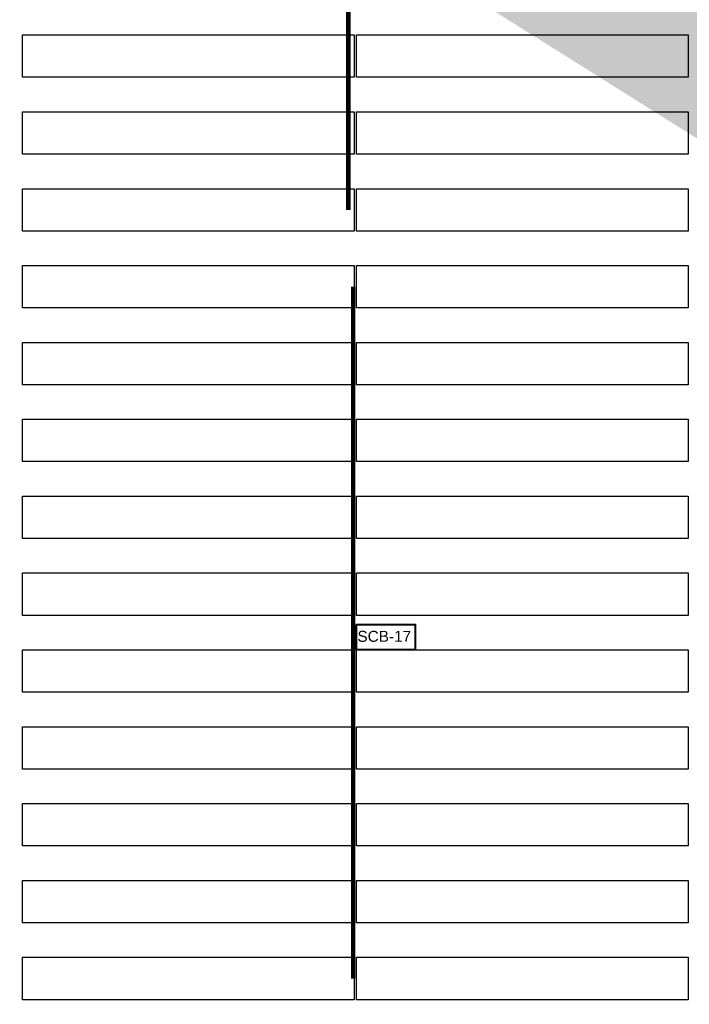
# Model space of a CAD drawing. Header units: inches. Extents: x 727810 to 1461440, y 2714588 to 5435005.
# Tile 102 of 233: x 728824 to 728885, y 2716036 to 2716125. Entities that reach past the tile are written whole.
import ezdxf

# ---------------------------------------------------------------- set-up
doc = ezdxf.new("R2010")
doc.units = ezdxf.units.IN
doc.header["$MEASUREMENT"] = 0
for name, color, linetype in [('Inverter Room', 7, 'Continuous'), ('Mundra 335', 7, 'Continuous'), ('SCB', 7, 'Continuous'), ('tranch', 7, 'Continuous')]:
    doc.layers.add(name, color=color, linetype=linetype)
doc.styles.add('ROMANS', font='ROMANS.shx', dxfattribs={"height": 10})
doc.styles.get("Standard").update_dxf_attribs({"font": 'arial.ttf'})
doc.dimstyles.new('ROMANS$7', dxfattribs={"dimscale": 100, "dimtxt": 2.5, "dimasz": 2, "dimexe": 20, "dimexo": 20, "dimgap": 0.5, "dimtad": 1, "dimdec": 0, "dimrnd": 5, "dimzin": 0, "dimdsep": 46, "dimtxsty": 'ROMANS', "dimcen": 0.09, "dimdle": 20, "dimclrd": 256, "dimclre": 256, "dimclrt": 3, "dimadec": 0, "dimazin": 0, "dimtfac": 20, "dimtdec": 0, "dimtix": 1, "dimtmove": 2, "dimatfit": 3, "dimfxl": 1, "dimtolj": 1, "dimtzin": 0, "dimarcsym": 0})

# ---------------------------------------------------------------- blocks, each defined once
blk = doc.blocks.new('245')
at = {"layer": 'SCB', "lineweight": 40}
for points in [[(727940.219, 2716280.277), (727945.559, 2716280.277), (727945.559, 2716277.976)], [(727945.559, 2716277.976), (727940.219, 2716277.976), (727940.219, 2716280.277)]]:
    blk.add_lwpolyline(points, dxfattribs=at)

msp = doc.modelspace()

# ---------------------------------------------------------------- linework, layer by layer
at = {"layer": 'Mundra 335', "color": 2}
for points in [[(728824.47483, 2716123.97565), (728854.69483, 2716123.97565), (728854.69483, 2716120.11565), (728824.47483, 2716120.11565), (728824.47483, 2716123.97565)], [(728854.89483, 2716123.97565), (728885.11483, 2716123.97565), (728885.11483, 2716120.11565), (728854.89483, 2716120.11565), (728854.89483, 2716123.97565)], [(728824.47483, 2716116.97565), (728854.69483, 2716116.97565), (728854.69483, 2716113.11565), (728824.47483, 2716113.11565), (728824.47483, 2716116.97565)], [(728854.89483, 2716116.97565), (728885.11483, 2716116.97565), (728885.11483, 2716113.11565), (728854.89483, 2716113.11565), (728854.89483, 2716116.97565)], [(728824.47483, 2716109.97565), (728854.69483, 2716109.97565), (728854.69483, 2716106.11565), (728824.47483, 2716106.11565), (728824.47483, 2716109.97565)], [(728854.89483, 2716109.97565), (728885.11483, 2716109.97565), (728885.11483, 2716106.11565), (728854.89483, 2716106.11565), (728854.89483, 2716109.97565)], [(728824.47483, 2716102.97565), (728854.69483, 2716102.97565), (728854.69483, 2716099.11565), (728824.47483, 2716099.11565), (728824.47483, 2716102.97565)], [(728854.89483, 2716102.97565), (728885.11483, 2716102.97565), (728885.11483, 2716099.11565), (728854.89483, 2716099.11565), (728854.89483, 2716102.97565)], [(728824.47483, 2716095.97565), (728854.69483, 2716095.97565), (728854.69483, 2716092.11565), (728824.47483, 2716092.11565), (728824.47483, 2716095.97565)], [(728854.89483, 2716095.97565), (728885.11483, 2716095.97565), (728885.11483, 2716092.11565), (728854.89483, 2716092.11565), (728854.89483, 2716095.97565)], [(728824.47483, 2716088.97565), (728854.69483, 2716088.97565), (728854.69483, 2716085.11565), (728824.47483, 2716085.11565), (728824.47483, 2716088.97565)], [(728854.89483, 2716088.97565), (728885.11483, 2716088.97565), (728885.11483, 2716085.11565), (728854.89483, 2716085.11565), (728854.89483, 2716088.97565)], [(728824.47483, 2716081.97565), (728854.69483, 2716081.97565), (728854.69483, 2716078.11565), (728824.47483, 2716078.11565), (728824.47483, 2716081.97565)], [(728854.89483, 2716081.97565), (728885.11483, 2716081.97565), (728885.11483, 2716078.11565), (728854.89483, 2716078.11565), (728854.89483, 2716081.97565)], [(728824.47483, 2716074.97565), (728854.69483, 2716074.97565), (728854.69483, 2716071.11565), (728824.47483, 2716071.11565), (728824.47483, 2716074.97565)], [(728854.89483, 2716074.97565), (728885.11483, 2716074.97565), (728885.11483, 2716071.11565), (728854.89483, 2716071.11565), (728854.89483, 2716074.97565)], [(728854.89483, 2716067.97565), (728885.11483, 2716067.97565), (728885.11483, 2716064.11565), (728854.89483, 2716064.11565), (728854.89483, 2716070.27726)], [(728824.47483, 2716067.97565), (728854.69483, 2716067.97565), (728854.69483, 2716064.11565), (728824.47483, 2716064.11565), (728824.47483, 2716067.97565)], [(728824.47483, 2716060.97565), (728854.69483, 2716060.97565), (728854.69483, 2716057.11565), (728824.47483, 2716057.11565), (728824.47483, 2716060.97565)], [(728854.89483, 2716060.97565), (728885.11483, 2716060.97565), (728885.11483, 2716057.11565), (728854.89483, 2716057.11565), (728854.89483, 2716060.97565)], [(728824.47483, 2716053.97565), (728854.69483, 2716053.97565), (728854.69483, 2716050.11565), (728824.47483, 2716050.11565), (728824.47483, 2716053.97565)], [(728854.89483, 2716053.97565), (728885.11483, 2716053.97565), (728885.11483, 2716050.11565), (728854.89483, 2716050.11565), (728854.89483, 2716053.97565)], [(728824.47483, 2716046.97565), (728854.69483, 2716046.97565), (728854.69483, 2716043.11565), (728824.47483, 2716043.11565), (728824.47483, 2716046.97565)], [(728854.89483, 2716046.97565), (728885.11483, 2716046.97565), (728885.11483, 2716043.11565), (728854.89483, 2716043.11565), (728854.89483, 2716046.97565)], [(728824.47483, 2716039.97565), (728854.69483, 2716039.97565), (728854.69483, 2716036.11565), (728824.47483, 2716036.11565), (728824.47483, 2716039.97565)], [(728854.89483, 2716039.97565), (728885.11483, 2716039.97565), (728885.11483, 2716036.11565), (728854.89483, 2716036.11565), (728854.89483, 2716039.97565)]]:
    msp.add_lwpolyline(points, dxfattribs=at)
at = {"layer": 'tranch', "const_width": 0.4}
for points in [[(728854.15904, 2716139.12645), (728854.15904, 2716108.04565)], [(728854.59831, 2716069.12645), (728854.59831, 2716101.04565)], [(728854.59831, 2716069.12645), (728854.59831, 2716038.04565)]]:
    msp.add_lwpolyline(points, dxfattribs=at)

# ---------------------------------------------------------------- block references
at = {"layer": 'SCB', "color": 1, "lineweight": 40}
msp.add_blockref('245', (914.67566, -210), dxfattribs=at)
msp.add_blockref('245', (914.67566, -210), dxfattribs=at)

# ---------------------------------------------------------------- texts
at = {"layer": 'SCB', "color": 7, "lineweight": 40, "insert": (728859.87645, 2716069.70676), "char_height": 1, "attachment_point": 3}
msp.add_mtext_dynamic_manual_height_columns('SCB-17', width=10.9628712, gutter_width=20.36957, heights=[0], dxfattribs=at)
msp.add_mtext_dynamic_manual_height_columns('SCB-17', width=10.9628712, gutter_width=20.36957, heights=[0], dxfattribs=at)

# ---------------------------------------------------------------- leaders
at = {"layer": 'Inverter Room', "ltscale": 0.5}
for points in [[(728917.81825, 2716094.50821, 0.592), (728917.13795, 2716095.10937, 0.592), (728916.75177, 2716095.1038, 0.592)], [(728917.81823, 2716090.90821, 0.444), (728917.57751, 2716089.92522, 0.444), (728917.01091, 2716089.93287, 0.444)]]:
    msp.add_leader(points, dimstyle='ROMANS$7', override={"dimtxt": 150, "dimgap": 0.5, "dimtad": 0, "dimtfill": 1, "dimarcsym": 1}, dxfattribs=at)

doc.saveas('drawing.dxf')
